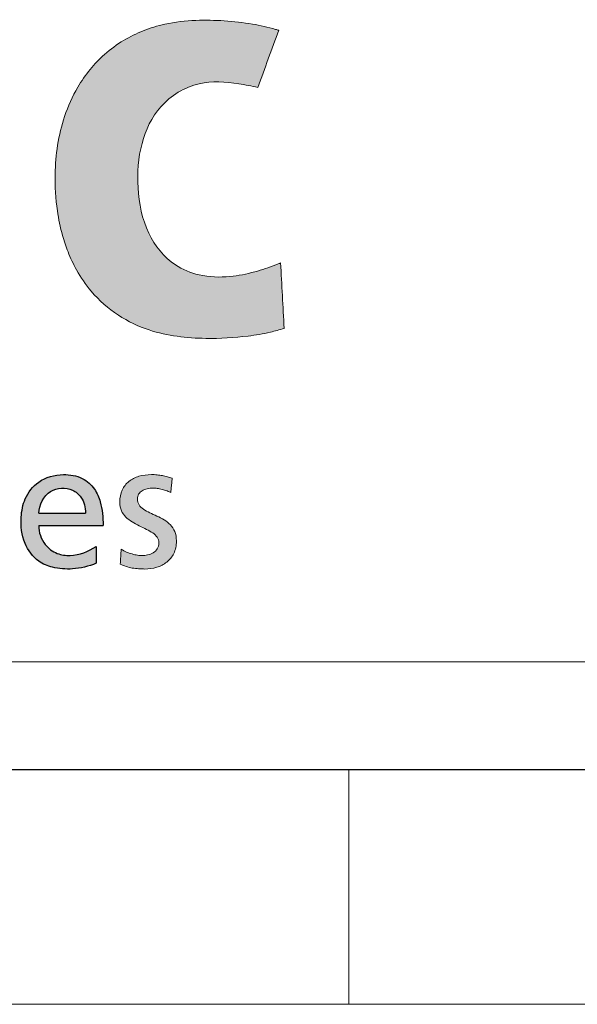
# Model space of a CAD drawing. Header units: millimetres. Extents: x 0 to 2258, y 0 to 438.
# Tile 34 of 39: x 2109 to 2121, y 14 to 36. Entities that reach past the tile are written whole.
import ezdxf

# ---------------------------------------------------------------- set-up
doc = ezdxf.new("R2010")
doc.units = ezdxf.units.MM
doc.header["$LTSCALE"] = 0.25
doc.layers.add('FORMAT', color=7, linetype='Continuous')

# ---------------------------------------------------------------- blocks, each defined once
blk = doc.blocks.new('cajetin')
at = {"color": 7, "linetype": 'Continuous', "lineweight": 18}
for p, q in [((853.5, 7.5), (7.5, 7.5)), ((655.5, 7.5), (655.5, 0)), ((861, 0), (0, 0))]:
    blk.add_line(p, q, dxfattribs=at)
blk = doc.blocks.new('LOGO_sombreado')
at = {"linetype": 'Continuous'}
h = blk.add_hatch(color=7, dxfattribs=at)
edge = h.paths.add_edge_path(flags=0)
edge.add_spline(control_points=[(46.534, 8.5), (46.5, 8.486), (46.321, 8.411), (45.965, 8.295), (45.418, 8.182), (44.827, 8.203), (44.167, 8.47), (43.636, 9.14), (43.456, 10.084), (43.519, 11.033), (43.925, 11.903), (44.748, 12.402), (45.506, 12.351), (45.916, 12.267), (46.05, 12.239)], knot_values=[2, 2, 2, 2, 2.013484, 2.070868, 2.135998, 2.215861, 2.282575, 2.389366, 2.510036, 2.625335, 2.731713, 2.847289, 2.949965, 3, 3, 3, 3], weights=[1, 1, 1, 1, 1, 1, 1, 1, 1, 1, 1, 1, 1, 1, 1], degree=3, periodic=0)
edge.add_line((46.05, 12.239), (46.496, 13.456))
edge.add_spline(control_points=[(46.496, 13.456), (46.473, 13.463), (46.288, 13.516), (45.904, 13.604), (45.334, 13.664), (44.709, 13.682), (44.125, 13.616), (43.608, 13.46), (43.17, 13.245), (42.788, 12.964), (42.461, 12.623), (42.16, 12.187), (41.919, 11.643), (41.768, 11.014), (41.713, 10.336), (41.752, 9.688), (41.864, 9.135), (42.004, 8.715), (42.196, 8.307), (42.526, 7.823), (43.047, 7.363), (43.876, 6.97), (44.839, 6.864), (45.705, 6.912), (46.261, 7.003), (46.512, 7.076), (46.61, 7.105)], knot_values=[0, 0, 0, 0, 0.005207, 0.041752, 0.085467, 0.129316, 0.17742, 0.21242, 0.246106, 0.282735, 0.314918, 0.348182, 0.397515, 0.443076, 0.488082, 0.544788, 0.583504, 0.610174, 0.640875, 0.681066, 0.736716, 0.78949, 0.877914, 0.943285, 0.977973, 1, 1, 1, 1], weights=[1, 1, 1, 1, 1, 1, 1, 1, 1, 1, 1, 1, 1, 1, 1, 1, 1, 1, 1, 1, 1, 1, 1, 1, 1, 1, 1], degree=3, periodic=0)
edge.add_line((46.61, 7.105), (46.534, 8.5))
h = blk.add_hatch(color=7, dxfattribs=at)
edge = h.paths.add_edge_path(flags=0)
edge.add_spline(control_points=[(44.115, 3.64), (44.147, 3.629), (44.175, 3.617), (44.194, 3.605)], knot_values=[37.00004, 37.00004, 37.00004, 37.00004, 38.00004, 38.00004, 38.00004, 38.00004], weights=[1, 1, 1, 1], degree=3, periodic=0)
edge.add_line((44.194, 3.605), (44.202, 3.682))
edge.add_line((44.202, 3.682), (44.21, 3.759))
edge.add_line((44.21, 3.759), (44.218, 3.836))
edge.add_line((44.218, 3.836), (44.225, 3.913))
edge.add_spline(control_points=[(44.225, 3.913), (44.19, 3.924), (44.156, 3.934), (44.121, 3.943)], knot_values=[3, 3, 3, 3, 4, 4, 4, 4], weights=[1, 1, 1, 1], degree=3, periodic=0)
edge.add_spline(control_points=[(44.121, 3.943), (44.086, 3.952), (44.051, 3.96), (44.015, 3.966)], knot_values=[4, 4, 4, 4, 5, 5, 5, 5], weights=[1, 1, 1, 1], degree=3, periodic=0)
edge.add_arc((43.771, 2.663), 1.326, 79.4134, 84.2741)
edge.add_arc((43.784, 2.765), 1.224, 84.4183, 90.0189)
edge.add_spline(control_points=[(43.784, 3.988), (43.689, 3.988), (43.599, 3.976), (43.517, 3.952)], knot_values=[0, 0, 0, 0, 1, 1, 1, 1], weights=[1, 1, 1, 1], degree=3, periodic=0)
edge.add_spline(control_points=[(43.517, 3.952), (43.436, 3.928), (43.363, 3.891), (43.302, 3.842)], knot_values=[1, 1, 1, 1, 2, 2, 2, 2], weights=[1, 1, 1, 1], degree=3, periodic=0)
edge.add_spline(control_points=[(43.302, 3.842), (43.242, 3.793), (43.193, 3.732), (43.159, 3.658)], knot_values=[2, 2, 2, 2, 3, 3, 3, 3], weights=[1, 1, 1, 1], degree=3, periodic=0)
edge.add_spline(control_points=[(43.159, 3.658), (43.125, 3.584), (43.107, 3.497), (43.107, 3.397), (43.107, 3.262), (43.158, 3.163), (43.237, 3.085)], knot_values=[3, 3, 3, 3, 4, 4, 4, 5, 5, 5, 5], weights=[1, 1, 1, 1, 1, 1, 1], degree=3, periodic=0)
edge.add_spline(control_points=[(43.237, 3.085), (43.315, 3.006), (43.419, 2.949), (43.523, 2.897)], knot_values=[5, 5, 5, 5, 6, 6, 6, 6], weights=[1, 1, 1, 1], degree=3, periodic=0)
edge.add_spline(control_points=[(43.523, 2.897), (43.627, 2.845), (43.731, 2.799), (43.809, 2.745)], knot_values=[6, 6, 6, 6, 7, 7, 7, 7], weights=[1, 1, 1, 1], degree=3, periodic=0)
edge.add_spline(control_points=[(43.809, 2.745), (43.887, 2.69), (43.939, 2.626), (43.939, 2.538), (43.939, 2.486), (43.926, 2.443), (43.905, 2.408)], knot_values=[7, 7, 7, 7, 8, 8, 8, 9, 9, 9, 9], weights=[1, 1, 1, 1, 1, 1, 1], degree=3, periodic=0)
edge.add_spline(control_points=[(43.905, 2.408), (43.884, 2.372), (43.854, 2.344), (43.783, 2.302), (43.743, 2.287), (43.701, 2.277)], knot_values=[9, 9, 9, 9, 10, 10, 11, 11, 11, 11], weights=[1, 1, 1, 1, 1, 1], degree=3, periodic=0)
edge.add_spline(control_points=[(43.701, 2.277), (43.66, 2.268), (43.617, 2.263), (43.577, 2.263), (43.551, 2.263), (43.52, 2.266), (43.485, 2.272)], knot_values=[11, 11, 11, 11, 12, 12, 12, 13, 13, 13, 13], weights=[1, 1, 1, 1, 1, 1, 1], degree=3, periodic=0)
edge.add_spline(control_points=[(43.485, 2.272), (43.449, 2.277), (43.411, 2.286), (43.371, 2.297)], knot_values=[13, 13, 13, 13, 14, 14, 14, 14], weights=[1, 1, 1, 1], degree=3, periodic=0)
edge.add_spline(control_points=[(43.371, 2.297), (43.331, 2.308), (43.29, 2.322), (43.25, 2.339)], knot_values=[14, 14, 14, 14, 15, 15, 15, 15], weights=[1, 1, 1, 1], degree=3, periodic=0)
edge.add_spline(control_points=[(43.25, 2.339), (43.21, 2.356), (43.171, 2.376), (43.136, 2.399)], knot_values=[15, 15, 15, 15, 16, 16, 16, 16], weights=[1, 1, 1, 1], degree=3, periodic=0)
edge.add_line((43.136, 2.399), (43.127, 2.241))
edge.add_line((43.127, 2.241), (43.118, 2.082))
edge.add_spline(control_points=[(43.118, 2.082), (43.158, 2.061), (43.2, 2.044), (43.243, 2.03)], knot_values=[18.00004, 18.00004, 18.00004, 18.00004, 19.00004, 19.00004, 19.00004, 19.00004], weights=[1, 1, 1, 1], degree=3, periodic=0)
edge.add_spline(control_points=[(43.243, 2.03), (43.286, 2.016), (43.329, 2.005), (43.418, 1.99), (43.463, 1.985), (43.509, 1.982)], knot_values=[19.00004, 19.00004, 19.00004, 19.00004, 20.00004, 20.00004, 21.00004, 21.00004, 21.00004, 21.00004], weights=[1, 1, 1, 1, 1, 1], degree=3, periodic=0)
edge.add_spline(control_points=[(43.509, 1.982), (43.554, 1.979), (43.599, 1.977), (43.644, 1.977), (43.73, 1.977), (43.815, 1.989), (43.894, 2.013)], knot_values=[21.00004, 21.00004, 21.00004, 21.00004, 22.00004, 22.00004, 22.00004, 23.00004, 23.00004, 23.00004, 23.00004], weights=[1, 1, 1, 1, 1, 1, 1], degree=3, periodic=0)
edge.add_spline(control_points=[(43.894, 2.013), (43.973, 2.037), (44.046, 2.074), (44.108, 2.123)], knot_values=[23.00004, 23.00004, 23.00004, 23.00004, 24.00004, 24.00004, 24.00004, 24.00004], weights=[1, 1, 1, 1], degree=3, periodic=0)
edge.add_spline(control_points=[(44.108, 2.123), (44.171, 2.172), (44.222, 2.234), (44.258, 2.309)], knot_values=[24.00004, 24.00004, 24.00004, 24.00004, 25.00004, 25.00004, 25.00004, 25.00004], weights=[1, 1, 1, 1], degree=3, periodic=0)
edge.add_spline(control_points=[(44.258, 2.309), (44.294, 2.385), (44.315, 2.473), (44.315, 2.576), (44.315, 2.729), (44.263, 2.838), (44.185, 2.919)], knot_values=[25.00004, 25.00004, 25.00004, 25.00004, 26.00004, 26.00004, 26.00004, 27.00004, 27.00004, 27.00004, 27.00004], weights=[1, 1, 1, 1, 1, 1, 1], degree=3, periodic=0)
edge.add_spline(control_points=[(44.185, 2.919), (44.107, 3.001), (44.003, 3.057), (43.899, 3.106)], knot_values=[27.00004, 27.00004, 27.00004, 27.00004, 28.00004, 28.00004, 28.00004, 28.00004], weights=[1, 1, 1, 1], degree=3, periodic=0)
edge.add_spline(control_points=[(43.899, 3.106), (43.795, 3.154), (43.691, 3.196), (43.613, 3.25)], knot_values=[28.00004, 28.00004, 28.00004, 28.00004, 29.00004, 29.00004, 29.00004, 29.00004], weights=[1, 1, 1, 1], degree=3, periodic=0)
edge.add_spline(control_points=[(43.613, 3.25), (43.535, 3.304), (43.483, 3.371), (43.483, 3.469), (43.483, 3.508), (43.493, 3.543), (43.51, 3.572)], knot_values=[29.00004, 29.00004, 29.00004, 29.00004, 30.00004, 30.00004, 30.00004, 31.00004, 31.00004, 31.00004, 31.00004], weights=[1, 1, 1, 1, 1, 1, 1], degree=3, periodic=0)
edge.add_spline(control_points=[(43.51, 3.572), (43.528, 3.602), (43.553, 3.626), (43.585, 3.645)], knot_values=[31.00004, 31.00004, 31.00004, 31.00004, 32.00004, 32.00004, 32.00004, 32.00004], weights=[1, 1, 1, 1], degree=3, periodic=0)
edge.add_spline(control_points=[(43.585, 3.645), (43.616, 3.664), (43.652, 3.679), (43.693, 3.688)], knot_values=[32.00004, 32.00004, 32.00004, 32.00004, 33.00004, 33.00004, 33.00004, 33.00004], weights=[1, 1, 1, 1], degree=3, periodic=0)
edge.add_spline(control_points=[(43.693, 3.688), (43.733, 3.698), (43.777, 3.702), (43.822, 3.702), (43.843, 3.702), (43.871, 3.699), (43.904, 3.694)], knot_values=[33.00004, 33.00004, 33.00004, 33.00004, 34.00004, 34.00004, 34.00004, 35.00004, 35.00004, 35.00004, 35.00004], weights=[1, 1, 1, 1, 1, 1, 1], degree=3, periodic=0)
edge.add_spline(control_points=[(43.904, 3.694), (43.937, 3.689), (43.973, 3.681), (44.01, 3.672)], knot_values=[35.00004, 35.00004, 35.00004, 35.00004, 36.00004, 36.00004, 36.00004, 36.00004], weights=[1, 1, 1, 1], degree=3, periodic=0)
edge.add_spline(control_points=[(44.01, 3.672), (44.046, 3.663), (44.082, 3.652), (44.115, 3.64)], knot_values=[36.00004, 36.00004, 36.00004, 36.00004, 37.00004, 37.00004, 37.00004, 37.00004], weights=[1, 1, 1, 1], degree=3, periodic=0)
h = blk.add_hatch(color=7, dxfattribs=at)
edge = h.paths.add_edge_path(flags=0)
edge.add_spline(control_points=[(44.115, 3.64), (44.147, 3.629), (44.175, 3.617), (44.194, 3.605)], knot_values=[37.00004, 37.00004, 37.00004, 37.00004, 38.00004, 38.00004, 38.00004, 38.00004], weights=[1, 1, 1, 1], degree=3, periodic=0)
edge.add_line((44.194, 3.605), (44.202, 3.682))
edge.add_line((44.202, 3.682), (44.21, 3.759))
edge.add_line((44.21, 3.759), (44.218, 3.836))
edge.add_line((44.218, 3.836), (44.225, 3.913))
edge.add_spline(control_points=[(44.225, 3.913), (44.19, 3.924), (44.156, 3.934), (44.121, 3.943)], knot_values=[3, 3, 3, 3, 4, 4, 4, 4], weights=[1, 1, 1, 1], degree=3, periodic=0)
edge.add_spline(control_points=[(44.121, 3.943), (44.086, 3.952), (44.051, 3.96), (44.015, 3.966)], knot_values=[4, 4, 4, 4, 5, 5, 5, 5], weights=[1, 1, 1, 1], degree=3, periodic=0)
edge.add_arc((43.771, 2.663), 1.326, 79.4134, 84.2741)
edge.add_arc((43.784, 2.765), 1.224, 84.4183, 90.0189)
edge.add_spline(control_points=[(43.784, 3.988), (43.689, 3.988), (43.599, 3.976), (43.517, 3.952)], knot_values=[0, 0, 0, 0, 1, 1, 1, 1], weights=[1, 1, 1, 1], degree=3, periodic=0)
edge.add_spline(control_points=[(43.517, 3.952), (43.436, 3.928), (43.363, 3.891), (43.302, 3.842)], knot_values=[1, 1, 1, 1, 2, 2, 2, 2], weights=[1, 1, 1, 1], degree=3, periodic=0)
edge.add_spline(control_points=[(43.302, 3.842), (43.242, 3.793), (43.193, 3.732), (43.159, 3.658)], knot_values=[2, 2, 2, 2, 3, 3, 3, 3], weights=[1, 1, 1, 1], degree=3, periodic=0)
edge.add_spline(control_points=[(43.159, 3.658), (43.125, 3.584), (43.107, 3.497), (43.107, 3.397), (43.107, 3.262), (43.158, 3.163), (43.237, 3.085)], knot_values=[3, 3, 3, 3, 4, 4, 4, 5, 5, 5, 5], weights=[1, 1, 1, 1, 1, 1, 1], degree=3, periodic=0)
edge.add_spline(control_points=[(43.237, 3.085), (43.315, 3.006), (43.419, 2.949), (43.523, 2.897)], knot_values=[5, 5, 5, 5, 6, 6, 6, 6], weights=[1, 1, 1, 1], degree=3, periodic=0)
edge.add_spline(control_points=[(43.523, 2.897), (43.627, 2.845), (43.731, 2.799), (43.809, 2.745)], knot_values=[6, 6, 6, 6, 7, 7, 7, 7], weights=[1, 1, 1, 1], degree=3, periodic=0)
edge.add_spline(control_points=[(43.809, 2.745), (43.887, 2.69), (43.939, 2.626), (43.939, 2.538), (43.939, 2.486), (43.926, 2.443), (43.905, 2.408)], knot_values=[7, 7, 7, 7, 8, 8, 8, 9, 9, 9, 9], weights=[1, 1, 1, 1, 1, 1, 1], degree=3, periodic=0)
edge.add_spline(control_points=[(43.905, 2.408), (43.884, 2.372), (43.854, 2.344), (43.783, 2.302), (43.743, 2.287), (43.701, 2.277)], knot_values=[9, 9, 9, 9, 10, 10, 11, 11, 11, 11], weights=[1, 1, 1, 1, 1, 1], degree=3, periodic=0)
edge.add_spline(control_points=[(43.701, 2.277), (43.66, 2.268), (43.617, 2.263), (43.577, 2.263), (43.551, 2.263), (43.52, 2.266), (43.485, 2.272)], knot_values=[11, 11, 11, 11, 12, 12, 12, 13, 13, 13, 13], weights=[1, 1, 1, 1, 1, 1, 1], degree=3, periodic=0)
edge.add_spline(control_points=[(43.485, 2.272), (43.449, 2.277), (43.411, 2.286), (43.371, 2.297)], knot_values=[13, 13, 13, 13, 14, 14, 14, 14], weights=[1, 1, 1, 1], degree=3, periodic=0)
edge.add_spline(control_points=[(43.371, 2.297), (43.331, 2.308), (43.29, 2.322), (43.25, 2.339)], knot_values=[14, 14, 14, 14, 15, 15, 15, 15], weights=[1, 1, 1, 1], degree=3, periodic=0)
edge.add_spline(control_points=[(43.25, 2.339), (43.21, 2.356), (43.171, 2.376), (43.136, 2.399)], knot_values=[15, 15, 15, 15, 16, 16, 16, 16], weights=[1, 1, 1, 1], degree=3, periodic=0)
edge.add_line((43.136, 2.399), (43.127, 2.241))
edge.add_line((43.127, 2.241), (43.118, 2.082))
edge.add_spline(control_points=[(43.118, 2.082), (43.158, 2.061), (43.2, 2.044), (43.243, 2.03)], knot_values=[18.00004, 18.00004, 18.00004, 18.00004, 19.00004, 19.00004, 19.00004, 19.00004], weights=[1, 1, 1, 1], degree=3, periodic=0)
edge.add_spline(control_points=[(43.243, 2.03), (43.286, 2.016), (43.329, 2.005), (43.418, 1.99), (43.463, 1.985), (43.509, 1.982)], knot_values=[19.00004, 19.00004, 19.00004, 19.00004, 20.00004, 20.00004, 21.00004, 21.00004, 21.00004, 21.00004], weights=[1, 1, 1, 1, 1, 1], degree=3, periodic=0)
edge.add_spline(control_points=[(43.509, 1.982), (43.554, 1.979), (43.599, 1.977), (43.644, 1.977), (43.73, 1.977), (43.815, 1.989), (43.894, 2.013)], knot_values=[21.00004, 21.00004, 21.00004, 21.00004, 22.00004, 22.00004, 22.00004, 23.00004, 23.00004, 23.00004, 23.00004], weights=[1, 1, 1, 1, 1, 1, 1], degree=3, periodic=0)
edge.add_spline(control_points=[(43.894, 2.013), (43.973, 2.037), (44.046, 2.074), (44.108, 2.123)], knot_values=[23.00004, 23.00004, 23.00004, 23.00004, 24.00004, 24.00004, 24.00004, 24.00004], weights=[1, 1, 1, 1], degree=3, periodic=0)
edge.add_spline(control_points=[(44.108, 2.123), (44.171, 2.172), (44.222, 2.234), (44.258, 2.309)], knot_values=[24.00004, 24.00004, 24.00004, 24.00004, 25.00004, 25.00004, 25.00004, 25.00004], weights=[1, 1, 1, 1], degree=3, periodic=0)
edge.add_spline(control_points=[(44.258, 2.309), (44.294, 2.385), (44.315, 2.473), (44.315, 2.576), (44.315, 2.729), (44.263, 2.838), (44.185, 2.919)], knot_values=[25.00004, 25.00004, 25.00004, 25.00004, 26.00004, 26.00004, 26.00004, 27.00004, 27.00004, 27.00004, 27.00004], weights=[1, 1, 1, 1, 1, 1, 1], degree=3, periodic=0)
edge.add_spline(control_points=[(44.185, 2.919), (44.107, 3.001), (44.003, 3.057), (43.899, 3.106)], knot_values=[27.00004, 27.00004, 27.00004, 27.00004, 28.00004, 28.00004, 28.00004, 28.00004], weights=[1, 1, 1, 1], degree=3, periodic=0)
edge.add_spline(control_points=[(43.899, 3.106), (43.795, 3.154), (43.691, 3.196), (43.613, 3.25)], knot_values=[28.00004, 28.00004, 28.00004, 28.00004, 29.00004, 29.00004, 29.00004, 29.00004], weights=[1, 1, 1, 1], degree=3, periodic=0)
edge.add_spline(control_points=[(43.613, 3.25), (43.535, 3.304), (43.483, 3.371), (43.483, 3.469), (43.483, 3.508), (43.493, 3.543), (43.51, 3.572)], knot_values=[29.00004, 29.00004, 29.00004, 29.00004, 30.00004, 30.00004, 30.00004, 31.00004, 31.00004, 31.00004, 31.00004], weights=[1, 1, 1, 1, 1, 1, 1], degree=3, periodic=0)
edge.add_spline(control_points=[(43.51, 3.572), (43.528, 3.602), (43.553, 3.626), (43.585, 3.645)], knot_values=[31.00004, 31.00004, 31.00004, 31.00004, 32.00004, 32.00004, 32.00004, 32.00004], weights=[1, 1, 1, 1], degree=3, periodic=0)
edge.add_spline(control_points=[(43.585, 3.645), (43.616, 3.664), (43.652, 3.679), (43.693, 3.688)], knot_values=[32.00004, 32.00004, 32.00004, 32.00004, 33.00004, 33.00004, 33.00004, 33.00004], weights=[1, 1, 1, 1], degree=3, periodic=0)
edge.add_spline(control_points=[(43.693, 3.688), (43.733, 3.698), (43.777, 3.702), (43.822, 3.702), (43.843, 3.702), (43.871, 3.699), (43.904, 3.694)], knot_values=[33.00004, 33.00004, 33.00004, 33.00004, 34.00004, 34.00004, 34.00004, 35.00004, 35.00004, 35.00004, 35.00004], weights=[1, 1, 1, 1, 1, 1, 1], degree=3, periodic=0)
edge.add_spline(control_points=[(43.904, 3.694), (43.937, 3.689), (43.973, 3.681), (44.01, 3.672)], knot_values=[35.00004, 35.00004, 35.00004, 35.00004, 36.00004, 36.00004, 36.00004, 36.00004], weights=[1, 1, 1, 1], degree=3, periodic=0)
edge.add_spline(control_points=[(44.01, 3.672), (44.046, 3.663), (44.082, 3.652), (44.115, 3.64)], knot_values=[36.00004, 36.00004, 36.00004, 36.00004, 37.00004, 37.00004, 37.00004, 37.00004], weights=[1, 1, 1, 1], degree=3, periodic=0)
at = {"layer": 'FORMAT'}
h = blk.add_hatch(color=256, dxfattribs=at)
edge = h.paths.add_edge_path(flags=0)
edge.add_spline(control_points=[(42.752, 2.904), (42.752, 3.074), (42.73, 3.344), (42.58, 3.705), (42.303, 3.948), (41.859, 4.021), (41.373, 3.895), (41.07, 3.501), (40.98, 3.029), (41.032, 2.537), (41.317, 2.144), (41.705, 1.986), (42.134, 1.959), (42.446, 2.032), (42.605, 2.101)], knot_values=[0, 0, 0, 0, 0.09648, 0.152405, 0.218062, 0.295923, 0.399434, 0.486993, 0.561533, 0.668927, 0.759756, 0.820351, 0.901397, 1, 1, 1, 1], weights=[1, 1, 1, 1, 1, 1, 1, 1, 1, 1, 1, 1, 1, 1, 1], degree=3, periodic=0)
edge.add_line((42.605, 2.101), (42.605, 2.455))
edge.add_spline(control_points=[(42.605, 2.455), (42.439, 2.355), (42.158, 2.232), (41.754, 2.291), (41.464, 2.506), (41.379, 2.759), (41.381, 2.904)], knot_values=[0, 0, 0, 0, 0.364517, 0.537077, 0.732789, 1, 1, 1, 1], weights=[1, 1, 1, 1, 1, 1, 1], degree=3, periodic=0)
edge.add_line((41.381, 2.904), (42.752, 2.904))
edge = h.paths.add_edge_path(flags=0)
edge.add_line((42.376, 3.167), (41.381, 3.167))
edge.add_spline(control_points=[(41.381, 3.167), (41.396, 3.338), (41.52, 3.623), (41.862, 3.719), (42.108, 3.682), (42.33, 3.489), (42.376, 3.285), (42.376, 3.167)], knot_values=[0, 0, 0, 0, 0.333684, 0.482957, 0.632522, 0.77884, 1, 1, 1, 1], weights=[1, 1, 1, 1, 1, 1, 1, 1], degree=3, periodic=0)
at = {"color": 7, "linetype": 'Continuous', "lineweight": 18}
blk.add_line((0, 0), (72.5, 0), dxfattribs=at)
for centre, radius, start, end in [((43.784, 2.765), 1.224, 84.4183, 90.0189), ((43.771, 2.663), 1.326, 79.4134, 84.2741)]:
    blk.add_arc(centre, radius, start, end, dxfattribs=at)
at = {"color": 8, "linetype": 'Continuous', "lineweight": 0}
for points, knots in [([(46.496, 13.456), (46.473, 13.463), (46.288, 13.516), (45.904, 13.604), (45.334, 13.664), (44.709, 13.682), (44.125, 13.616), (43.608, 13.46), (43.17, 13.245), (42.788, 12.964), (42.461, 12.623), (42.16, 12.187), (41.919, 11.643), (41.768, 11.014), (41.713, 10.336), (41.752, 9.688), (41.864, 9.135), (42.004, 8.715), (42.196, 8.307), (42.526, 7.823), (43.047, 7.363), (43.876, 6.97), (44.839, 6.864), (45.705, 6.912), (46.261, 7.003), (46.512, 7.076), (46.61, 7.105)], [0, 0, 0, 0, 0.005207, 0.041752, 0.085467, 0.129316, 0.17742, 0.21242, 0.246106, 0.282735, 0.314918, 0.348182, 0.397515, 0.443076, 0.488082, 0.544788, 0.583504, 0.610174, 0.640875, 0.681066, 0.736716, 0.78949, 0.877914, 0.943285, 0.977973, 1, 1, 1, 1]), ([(46.534, 8.5), (46.5, 8.486), (46.321, 8.411), (45.965, 8.295), (45.418, 8.182), (44.827, 8.203), (44.167, 8.47), (43.636, 9.14), (43.456, 10.084), (43.519, 11.033), (43.925, 11.903), (44.748, 12.402), (45.506, 12.351), (45.916, 12.267), (46.05, 12.239)], [2, 2, 2, 2, 2.013484, 2.070868, 2.135998, 2.215861, 2.282575, 2.389366, 2.510036, 2.625335, 2.731713, 2.847289, 2.949965, 3, 3, 3, 3]), ([(43.159, 3.658), (43.125, 3.584), (43.107, 3.497), (43.107, 3.397), (43.107, 3.262), (43.158, 3.163), (43.237, 3.085)], [3, 3, 3, 3, 4, 4, 4, 5, 5, 5, 5]), ([(43.613, 3.25), (43.535, 3.304), (43.483, 3.371), (43.483, 3.469), (43.483, 3.508), (43.493, 3.543), (43.51, 3.572)], [29.00004, 29.00004, 29.00004, 29.00004, 30.00004, 30.00004, 30.00004, 31.00004, 31.00004, 31.00004, 31.00004]), ([(43.693, 3.688), (43.733, 3.698), (43.777, 3.702), (43.822, 3.702), (43.843, 3.702), (43.871, 3.699), (43.904, 3.694)], [33.00004, 33.00004, 33.00004, 33.00004, 34.00004, 34.00004, 34.00004, 35.00004, 35.00004, 35.00004, 35.00004]), ([(43.809, 2.745), (43.887, 2.69), (43.939, 2.626), (43.939, 2.538), (43.939, 2.486), (43.926, 2.443), (43.905, 2.408)], [7, 7, 7, 7, 8, 8, 8, 9, 9, 9, 9]), ([(44.258, 2.309), (44.294, 2.385), (44.315, 2.473), (44.315, 2.576), (44.315, 2.729), (44.263, 2.838), (44.185, 2.919)], [25.00004, 25.00004, 25.00004, 25.00004, 26.00004, 26.00004, 26.00004, 27.00004, 27.00004, 27.00004, 27.00004]), ([(43.905, 2.408), (43.884, 2.372), (43.854, 2.344), (43.783, 2.302), (43.743, 2.287), (43.701, 2.277)], [9, 9, 9, 9, 10, 10, 11, 11, 11, 11]), ([(43.701, 2.277), (43.66, 2.268), (43.617, 2.263), (43.577, 2.263), (43.551, 2.263), (43.52, 2.266), (43.485, 2.272)], [11, 11, 11, 11, 12, 12, 12, 13, 13, 13, 13]), ([(43.243, 2.03), (43.286, 2.016), (43.329, 2.005), (43.418, 1.99), (43.463, 1.985), (43.509, 1.982)], [19.00004, 19.00004, 19.00004, 19.00004, 20.00004, 20.00004, 21.00004, 21.00004, 21.00004, 21.00004]), ([(43.509, 1.982), (43.554, 1.979), (43.599, 1.977), (43.644, 1.977), (43.73, 1.977), (43.815, 1.989), (43.894, 2.013)], [21.00004, 21.00004, 21.00004, 21.00004, 22.00004, 22.00004, 22.00004, 23.00004, 23.00004, 23.00004, 23.00004])]:
    blk.add_open_spline(points, degree=3, knots=knots, dxfattribs=at)
for points in [[(46.05, 12.239), (46.198, 12.645), (46.347, 13.05), (46.496, 13.456)], [(46.61, 7.105), (46.585, 7.57), (46.559, 8.035), (46.534, 8.5)], [(43.784, 3.988), (43.689, 3.988), (43.599, 3.976), (43.517, 3.952)], [(43.302, 3.842), (43.242, 3.793), (43.193, 3.732), (43.159, 3.658)], [(43.517, 3.952), (43.436, 3.928), (43.363, 3.891), (43.302, 3.842)], [(44.121, 3.943), (44.086, 3.952), (44.051, 3.96), (44.015, 3.966)], [(44.225, 3.913), (44.19, 3.924), (44.156, 3.934), (44.121, 3.943)], [(44.21, 3.759), (44.212, 3.785), (44.215, 3.81), (44.218, 3.836)], [(44.218, 3.836), (44.22, 3.862), (44.223, 3.888), (44.225, 3.913)], [(43.51, 3.572), (43.528, 3.602), (43.553, 3.626), (43.585, 3.645)], [(43.585, 3.645), (43.616, 3.664), (43.652, 3.679), (43.693, 3.688)], [(43.904, 3.694), (43.937, 3.689), (43.973, 3.681), (44.01, 3.672)], [(44.01, 3.672), (44.046, 3.663), (44.082, 3.652), (44.115, 3.64)], [(44.115, 3.64), (44.147, 3.629), (44.175, 3.617), (44.194, 3.605)], [(44.194, 3.605), (44.197, 3.63), (44.2, 3.656), (44.202, 3.682)], [(44.202, 3.682), (44.205, 3.707), (44.207, 3.733), (44.21, 3.759)], [(43.899, 3.106), (43.795, 3.154), (43.691, 3.196), (43.613, 3.25)], [(43.237, 3.085), (43.315, 3.006), (43.419, 2.949), (43.523, 2.897)], [(44.185, 2.919), (44.107, 3.001), (44.003, 3.057), (43.899, 3.106)], [(43.523, 2.897), (43.627, 2.845), (43.731, 2.799), (43.809, 2.745)], [(43.136, 2.399), (43.133, 2.346), (43.13, 2.293), (43.127, 2.241)], [(43.25, 2.339), (43.21, 2.356), (43.171, 2.376), (43.136, 2.399)], [(43.371, 2.297), (43.331, 2.308), (43.29, 2.322), (43.25, 2.339)], [(44.108, 2.123), (44.171, 2.172), (44.222, 2.234), (44.258, 2.309)], [(43.127, 2.241), (43.124, 2.188), (43.121, 2.135), (43.118, 2.082)], [(43.485, 2.272), (43.449, 2.277), (43.411, 2.286), (43.371, 2.297)], [(43.894, 2.013), (43.973, 2.037), (44.046, 2.074), (44.108, 2.123)], [(43.118, 2.082), (43.158, 2.061), (43.2, 2.044), (43.243, 2.03)]]:
    blk.add_open_spline(points, degree=3, dxfattribs=at)
at = {"layer": 'FORMAT', "color": 7}
for p, q in [((41.381, 3.167), (42.376, 3.167)), ((41.381, 2.904), (42.752, 2.904)), ((42.605, 2.455), (42.605, 2.101))]:
    blk.add_line(p, q, dxfattribs=at)
for points, knots in [([(42.605, 2.101), (42.446, 2.032), (42.134, 1.959), (41.705, 1.986), (41.317, 2.144), (41.032, 2.537), (40.98, 3.029), (41.07, 3.501), (41.373, 3.895), (41.859, 4.021), (42.303, 3.948), (42.58, 3.705), (42.73, 3.344), (42.752, 3.074), (42.752, 2.904)], [0, 0, 0, 0, 0.098603, 0.179649, 0.240244, 0.331073, 0.438467, 0.513007, 0.600566, 0.704077, 0.781938, 0.847595, 0.90352, 1, 1, 1, 1]), ([(41.381, 3.167), (41.396, 3.338), (41.52, 3.623), (41.862, 3.719), (42.108, 3.682), (42.33, 3.489), (42.376, 3.285), (42.376, 3.167)], [0, 0, 0, 0, 0.333684, 0.482957, 0.632522, 0.77884, 1, 1, 1, 1]), ([(41.381, 2.904), (41.379, 2.759), (41.464, 2.506), (41.754, 2.291), (42.158, 2.232), (42.439, 2.355), (42.605, 2.455)], [0, 0, 0, 0, 0.267211, 0.462923, 0.635483, 1, 1, 1, 1])]:
    blk.add_open_spline(points, degree=3, knots=knots, dxfattribs=at)

msp = doc.modelspace()

# ---------------------------------------------------------------- linework, layer by layer
at = {"color": 7, "linetype": 'Continuous', "lineweight": 18}
msp.add_line((2066.375, 19.092), (2252.647, 19.092), dxfattribs=at)

# ---------------------------------------------------------------- block references
at = {"xscale": 0.689895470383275, "yscale": 0.689895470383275, "zscale": 0.689895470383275}
msp.add_blockref('cajetin', (1663.821, 13.917), dxfattribs=at)
at = {"color": 7, "linetype": 'Continuous', "xscale": 1.034843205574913, "yscale": 1.034843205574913, "zscale": 1.034843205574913}
msp.add_blockref('LOGO_sombreado', (2066.385, 21.47), dxfattribs=at)

doc.saveas('drawing.dxf')
